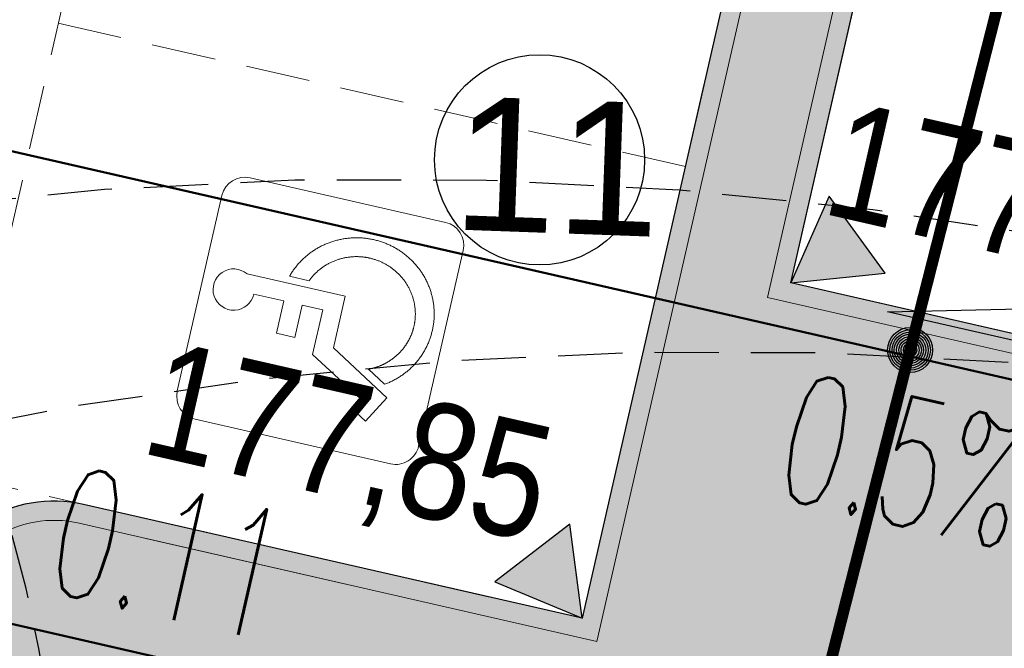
# Model space of a CAD drawing. Header units: metres. Extents: x 964 to 7125, y -212 to 9570.
# Tile 98 of 185: x 1940.05 to 1947.71, y 259.66 to 264.54. Entities that reach past the tile are written whole.
import ezdxf
from ezdxf import colors
from ezdxf.entities.mleader import LeaderData, LeaderLine
from ezdxf.enums import TextEntityAlignment as Align
from ezdxf.math import Vec2, Vec3

# ---------------------------------------------------------------- set-up
doc = ezdxf.new("R2010")
doc.units = ezdxf.units.M
for name, pattern in [('3901', [0]), ('CIĄGłA', [0]), ('DASH', [0.75, 0.5, -0.25]), ('HIDDEN', [0.375, 0.25, -0.125])]:
    doc.linetypes.add(name, pattern=pattern)
for name, color, linetype, lineweight in [('AGP1_HATCH', 7, 'Continuous', 5), ('AGP1_KRAWEZNIKI', 250, 'Continuous', 30), ('AGP1_KRAWEZNIKI GRUBOŚCI', 7, 'Continuous', 15), ('AGP1_KRAWEZNIKI NOWE', 7, 'Continuous', 30), ('AGP1_OPISY', 7, 'Continuous', 13), ('IS', 7, 'Continuous', 15), ('IS-KD-czysta', 92, 'Continuous', 50), ('IS-KD-opis', 96, 'Continuous', 30), ('IS-KD-opis-rzedne', 96, 'Continuous', 30), ('MIEJCA PARKINGOWE', 7, 'Continuous', 9), ('PODKŁAD MAPA', 7, 'Continuous', 9)]:
    doc.layers.add(name, color=color, linetype=linetype, lineweight=lineweight)
doc.layers.add('IS-viewport', color=254, linetype='Continuous', lineweight=0, plot=False)
for name, color, linetype in [('OT_Ogrodzenia', 7, 'Continuous'), ('WYMIARY', 9, 'Continuous'), ('ZP_strefy oddziaływania', 8, 'HIDDEN'), ('zz-odwodnienie', 5, 'Continuous')]:
    doc.layers.add(name, color=color, linetype=linetype)
doc.styles.add('ARIAL', font='arial.ttf')
doc.styles.add('IS-0.6', font='simplex.shx', dxfattribs={"width": 0.6})
doc.styles.get("Standard").update_dxf_attribs({"font": 'arial.ttf'})

# ---------------------------------------------------------------- blocks, each defined once
blk = doc.blocks.new('stanowisko odkurzacza nowe 06 10 2020')
at = {"layer": 'AGP1_KRAWEZNIKI NOWE', "lineweight": 15}
blk.add_lwpolyline([(-3.000000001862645, 3.774403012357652e-11), (0.5999999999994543, 7.014477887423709e-11), (0.5999999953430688, -4.999999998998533)], dxfattribs=at)
blk = doc.blocks.new('MDCP 20240606')
at = {"layer": 'OT_Ogrodzenia', "color": 251, "linetype": '3901', "true_color": 0x636466, "const_width": 0.09}
blk.add_lwpolyline([(6592042.38, 5737985.51), (6592033.69, 5737951.41)], dxfattribs=at)
at = {"layer": 'OT_Ogrodzenia', "color": 251, "true_color": 0x636466}
for radius in [0.175, 0.1575, 0.14, 0.1225, 0.105, 0.0875, 0.07, 0.0525, 0.035]:
    blk.add_circle((6592040.5279, 5737978.2423), radius, dxfattribs=at)
blk = doc.blocks.new('d_rzędna')
at = {"layer": 'zz-odwodnienie'}
blk.add_hatch(color=0, dxfattribs=at).paths.add_polyline_path([(0, 0), (0.3686594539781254, 0.6385369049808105), (-0.3686594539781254, 0.6385369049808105)])
at = {"layer": 'zz-odwodnienie', "color": 0}
for p, q in [((-0.3686594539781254, 0.6385369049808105), (0, 0)), ((0.3686594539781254, 0.6385369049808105), (-0.3686594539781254, 0.6385369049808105)), ((-0.3686594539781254, 0.6385369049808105), (0, 0)), ((0.3686594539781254, 0.6385369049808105), (-0.3686594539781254, 0.6385369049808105)), ((0, 0), (0.3686594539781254, 0.6385369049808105)), ((0, 0), (0.3686594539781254, 0.6385369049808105))]:
    blk.add_line(p, q, dxfattribs=at)
blk = doc.blocks.new('opracowanie drogowe 20250115 konstantynów')
at = {"layer": 'zz-odwodnienie', "color": 5}
for p, rotation in [((1946.047273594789, 262.4980842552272), 306.0007047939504), ((1946.04728120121, 262.4980825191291), 306.0007047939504), ((1944.427036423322, 259.8933095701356), 37.46258894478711), ((1944.427043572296, 259.8933152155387), 37.46258894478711)]:
    blk.add_blockref('d_rzędna', p, dxfattribs=dict(at, rotation=rotation))
at = {"layer": 'zz-odwodnienie', "char_height": 0.9, "width": 5.784085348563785, "attachment_point": 1, "rotation": 347.14298656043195}
for s, insert in [('{\\fArial Narrow|b0|i0|c238|p34;177,77}', (1946.473608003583, 263.9205697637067)), ('{\\fArial Narrow|b0|i0|c238|p34;177,85}', (1941.179495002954, 262.0598375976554))]:
    blk.add_mtext(s, dxfattribs=dict(at, insert=insert))
blk = doc.blocks.new('*U117')
at = {"color": 0, "linetype": 'Continuous', "lineweight": -2}
blk.add_lwpolyline([(1.041683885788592, 0.0699619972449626), (-0.9081738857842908, 0.5149953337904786), (0.1223841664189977, 0.5362108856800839)], dxfattribs=at)
at = {"layer": 'IS-viewport'}
blk.add_line((-0.9749288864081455, 0.2225166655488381), (0.9749288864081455, -0.2225166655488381), dxfattribs=at)
at = {"color": 0, "linetype": 'Continuous', "lineweight": -2, "style": 'IS-0.6', "width": 0.6}
blk.add_attdef('OPIS-L', text='', height=0.9999999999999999, rotation=347.1431079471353, dxfattribs=at).set_placement((-1.395638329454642, 0.6262536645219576), align=Align.RIGHT)
blk.add_attdef('OPIS-P', (1.529148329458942, -0.04129633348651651), '', height=0.9999999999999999, rotation=347.1431079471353, dxfattribs=at)
blk.add_attdef('OPIS-POD', text='', height=0.9999999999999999, rotation=347.1431079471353, dxfattribs=at).set_placement((-0.06675499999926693, -0.2924786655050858), align=Align.TOP_CENTER)
blk = doc.blocks.new('IS-opis-studni-P-0.6')
at = {"color": 0, "linetype": 'Continuous', "lineweight": 15, "transparency": 16777216}
blk.add_line((0, 0), (3.5, 0), dxfattribs=at)
at = {"color": 0, "linetype": 'Continuous', "lineweight": -2, "transparency": 16777216, "style": 'IS-0.6', "width": 0.6}
for p in [(1.75, 0.25), (1.75, -1.25), (1.75, -2.5)]:
    blk.add_attdef('000,00', text='', height=1, dxfattribs=at).set_placement(p, align=Align.CENTER)
blk.add_attdef('S0', text='', height=1.25, dxfattribs=at).set_placement((3.75, 0), align=Align.MIDDLE_LEFT)
blk = doc.blocks.new('_None', base_point=(2.5, 0))
blk = doc.blocks.new('IS_2025-10-21')
at = {"layer": 'IS-KD-czysta', "ltscale": 2}
for p, q in [((1956.761849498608, 259.6935752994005), (1939.144892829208, 263.7144883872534)), ((1938.348275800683, 260.2242447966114), (1943.159547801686, 259.1261147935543))]:
    blk.add_line(p, q, dxfattribs=at)
at = {"layer": 'IS-KD-opis'}
ref = blk.add_blockref('*U117', (1947.707701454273, 261.7601037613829), dxfattribs=at)
ref.add_attrib('OPIS-POD', '0.5%   ', dxfattribs={"layer": '0', "color": 0, "linetype": 'Continuous', "lineweight": -2, "height": 1, "rotation": 347.1431079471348, "style": 'IS-0.6', "width": 0.5999999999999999}).set_placement((1947.640946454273, 261.467625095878), align=Align.TOP_CENTER)
ref.add_attrib('OPIS-P', '0.20', (1949.236849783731, 261.7188074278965), dxfattribs={"layer": '0', "color": 0, "linetype": 'Continuous', "lineweight": -2, "height": 1, "rotation": 347.1431079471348, "style": 'IS-0.6', "width": 0.5999999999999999})
at = {"layer": 'IS-KD-opis', "style": 'IS-0.6', "width": 0.6}
blk.add_text('0.11', height=1, rotation=347.142986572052, dxfattribs=at).set_placement((1940.22279880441, 260.1140575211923))
at = {"layer": 'IS-KD-opis-rzedne'}
ml = blk.add_multileader_block('Standard', dxfattribs=at)
ml.set_content('IS-opis-studni-P-0.6', color=256)
ml.set_attribute('S0', 'D13', width=0)
ml.set_attribute('000,00', '177,70', width=0)
ml.set_attribute('000,00', '176,40', width=0)
ml.set_attribute('000,00', '', width=0)
ml.set_leader_properties(linetype='Continuous', lineweight=9)
ml.set_arrow_properties(name='NONE')
ml.build(insert=Vec2(0, 0))
ml.multileader.update_dxf_attribs({"has_dogleg": 0, "text_left_attachment_type": 6, "text_right_attachment_type": 6, "dogleg_length": 0, "arrow_head_size": 5, "block_connection_type": 1})
ctx = ml.context
ctx.base_point, ctx.char_height, ctx.arrow_head_size, ctx.landing_gap_size, ctx.plane_origin = Vec3(1945.077834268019, 279.3100457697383), 20, 5, 5, Vec3(1945.366584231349, 260.6077196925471)
ctx.left_attachment, ctx.right_attachment, ctx.text_align_type, ctx.attachment_type = 6, 6, 2, 1
notes = []
notes.append((ctx, [(1, (1, 1, 0), (1945.077834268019, 279.3100457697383), (1, 0), 0, [(0, [(1939.144892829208, 263.7144883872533)], 0, [])])]))
ctx.block.insert = Vec3(1945.077834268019, 279.3100457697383)
for ctx, leaders in notes:
    for number, flags, end, landing, length, lines in leaders:
        leader = LeaderData()
        leader.index, (leader.has_last_leader_line, leader.has_dogleg_vector, leader.attachment_direction) = number, flags
        leader.last_leader_point, leader.dogleg_vector, leader.dogleg_length = Vec3(end), Vec3(landing), length
        for number, points, colour, breaks in lines:
            line = LeaderLine()
            line.index, line.vertices, line.color, line.breaks = number, Vec3.list(points), colors.encode_raw_color(colour), breaks
            leader.lines.append(line)
        ctx.leaders.append(leader)
blk = doc.blocks.new('A$C273a521e')
at = {"layer": 'IS'}
blk.add_blockref('IS_2025-10-21', (-1902.907372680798, -313.0151020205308), dxfattribs=at)

msp = doc.modelspace()

# ---------------------------------------------------------------- hatches: boundary and pattern name
at = {"layer": 'AGP1_HATCH', "transparency": 33554625}
h = msp.add_hatch(dxfattribs=at)
h.set_pattern_fill('GRASS', color=64, scale=0.02)
h.set_pattern_definition([(90, (0, 0), (-0.3592102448, 0.3592102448), [0.09525, -0.6231704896]), (45, (0, 0), (-0.3592102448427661, 0.3592102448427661), [0.09525, -0.41275]), (135, (0, 0), (-0.3592102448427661, -0.3592102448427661), [0.09525, -0.41275])])
edge = h.paths.add_edge_path()
edge.add_line((1918.027372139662, 281.1750997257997), (1917.733087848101, 280.1037389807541))
edge.add_arc((1955.218774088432, 442.3996465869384), 166.5687194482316, 256.9943948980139, 258.1500133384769)
edge.add_line((1921.013892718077, 279.380738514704), (1921.293686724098, 279.3204852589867))
edge.add_line((1921.293686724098, 279.3204852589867), (1921.411575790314, 279.8679188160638))
edge.add_line((1921.411575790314, 279.8679188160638), (1923.034373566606, 279.5184515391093))
edge.add_line((1923.034373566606, 279.5184515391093), (1922.91648450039, 278.9710179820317))
edge.add_line((1922.91648450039, 278.9710179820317), (1933.464755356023, 276.6994623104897))
edge.add_line((1933.464755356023, 276.6994623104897), (1934.495887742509, 277.4314030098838))
edge.add_line((1934.495887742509, 277.4314030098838), (1918.027372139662, 281.1750997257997))
edge = h.paths.add_edge_path()
edge.add_line((1934.495887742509, 277.4314030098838), (1933.464755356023, 276.6994623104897))
edge.add_line((1933.464755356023, 276.6994623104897), (1961.672783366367, 270.6249021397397))
edge.add_arc((1959.177644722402, 261.9819229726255), 8.995932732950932, -9.899978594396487, 73.89711847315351, ccw=False)
edge.add_line((1968.039622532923, 260.4352636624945), (1961.280311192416, 230.8202579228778))
edge.add_line((1961.280311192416, 230.8202579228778), (1960.644477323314, 230.9653696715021))
edge.add_line((1960.644477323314, 230.9653696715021), (1959.26529123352, 224.9226379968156))
edge.add_line((1959.26529123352, 224.9226379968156), (1955.033328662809, 225.8885363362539))
edge.add_line((1955.033328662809, 225.8885363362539), (1956.408039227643, 231.9116583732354))
edge.add_line((1956.408039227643, 231.9116583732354), (1953.022839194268, 230.9890328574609))
edge.add_line((1953.022839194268, 230.9890328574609), (1949.225572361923, 231.8557167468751))
edge.add_line((1949.225572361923, 231.8557167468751), (1948.814638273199, 230.0552605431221))
edge.add_line((1948.814638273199, 230.0552605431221), (1944.094277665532, 231.1293036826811))
edge.add_line((1944.094277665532, 231.1293036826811), (1944.505933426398, 232.9329218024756))
edge.add_line((1944.505933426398, 232.9329218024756), (1938.432993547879, 234.319002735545))
edge.add_line((1938.432993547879, 234.319002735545), (1936.698210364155, 235.4907377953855))
edge.add_arc((1936.198520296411, 234.8031445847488), 0.8499850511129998, 53.99321822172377, 167.1431079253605)
edge.add_line((1935.369845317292, 234.992280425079), (1934.079247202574, 229.3376865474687))
edge.add_line((1934.079247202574, 229.3376865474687), (1929.93579943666, 230.2833823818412))
edge.add_line((1929.93579943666, 230.2833823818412), (1930.302951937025, 231.8920150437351))
edge.add_line((1930.302951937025, 231.8920150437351), (1911.146240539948, 236.2643211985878))
edge.add_line((1911.146240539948, 236.2643211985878), (1911.145917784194, 236.2643948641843))
edge.add_line((1911.145917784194, 236.2643948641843), (1911.579825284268, 238.1655061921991))
edge.add_line((1911.579825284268, 238.1655061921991), (1907.679791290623, 239.0556455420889))
edge.add_line((1907.679791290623, 239.0556455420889), (1908.391844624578, 242.1754179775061))
edge.add_line((1908.391844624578, 242.1754179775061), (1913.602602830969, 262.8037986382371))
edge.add_arc((1910.839397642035, 263.5017936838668), 2.849999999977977, 345.8234528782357, 357.692915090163)
edge.add_line((1913.687087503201, 263.3870659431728), (1913.781314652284, 265.7259047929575))
edge.add_line((1913.781314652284, 265.7259047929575), (1905.257372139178, 234.6850997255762))
edge.add_line((1905.257372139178, 234.6850997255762), (1959.667372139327, 222.3150997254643))
edge.add_line((1959.667372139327, 222.3150997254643), (1970.727372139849, 269.1950997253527))
edge.add_line((1970.727372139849, 269.1950997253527), (1934.495887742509, 277.4314030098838))
at = {"layer": 'AGP1_HATCH', "true_color": 0x636466, "transparency": 33554477}
h = msp.add_hatch(color=251, dxfattribs=at)
h.dxf.hatch_style = 1
h.paths.add_polyline_path([(1943.285223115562, 259.3846310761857), (1958.640345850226, 255.8799613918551), (1955.846845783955, 243.6407100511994), (1940.491730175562, 247.1454113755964)], flags=16)
edge = h.paths.add_edge_path(flags=16)
edge.add_line((1946.791109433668, 266.4311739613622), (1946.646472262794, 265.797470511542))
edge.add_line((1946.646472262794, 265.797470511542), (1941.089380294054, 267.0658272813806))
edge.add_line((1941.089380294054, 267.0658272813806), (1941.234017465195, 267.6995307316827))
edge.add_arc((1942.062706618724, 267.5103898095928), 0.8500000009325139, 77.14298656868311, 167.1429865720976, ccw=False)
edge.add_line((1942.251847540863, 268.3390789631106), (1946.15156120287, 267.449004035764))
edge.add_arc((1945.962420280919, 266.62031488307), 0.8500000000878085, -12.857013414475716, 77.14298656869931, ccw=False)
edge = h.paths.add_edge_path()
edge.add_line((1959.782159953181, 256.3886637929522), (1950.110872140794, 258.5960247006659))
edge.add_line((1950.110872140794, 258.5960247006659), (1950.589287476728, 260.6921210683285))
edge.add_line((1950.589287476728, 260.6921210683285), (1955.04471158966, 259.675210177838))
edge.add_line((1955.04471158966, 259.675210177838), (1956.269451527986, 265.0732275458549))
edge.add_arc((1956.020126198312, 264.1511328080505), 0.9552077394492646, 74.86959213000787, 168.3871311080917)
edge.add_line((1955.084471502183, 264.3434141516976), (1954.236672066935, 260.6289252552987))
edge.add_line((1954.236672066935, 260.6289252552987), (1946.047273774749, 262.4980825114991))
edge.add_line((1946.047273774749, 262.4980825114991), (1946.937348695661, 266.3977961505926))
edge.add_arc((1945.962420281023, 266.6203148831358), 1.000000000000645, 347.1429865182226, 437.1429865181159)
edge.add_line((1946.184939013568, 267.5952432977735), (1942.285225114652, 268.4853182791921))
edge.add_arc((1942.062706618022, 267.5103898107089), 1.000000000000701, 77.1430003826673, 167.1429865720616)
edge.add_line((1941.087778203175, 267.732908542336), (1940.909762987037, 266.9529658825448))
edge.add_line((1940.909762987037, 266.9529658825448), (1945.784388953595, 265.8403759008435))
edge.add_line((1945.784388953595, 265.8403759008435), (1944.427042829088, 259.8933084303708))
edge.add_line((1944.427042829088, 259.8933084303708), (1940.543498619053, 260.7796816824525))
edge.add_arc((1940.320897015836, 259.7827054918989), 1.021524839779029, 77.41362849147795, 166.3037866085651)
edge.add_line((1939.328419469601, 260.0245759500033), (1937.296047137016, 251.1200781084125))
edge.add_arc((1941.201270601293, 250.0981039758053), 4.03673152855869, 165.3349000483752, 256.6501541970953)
edge.add_line((1940.269204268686, 246.1704515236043), (1954.656926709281, 242.886582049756))
edge.add_arc((1955.096003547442, 244.8367181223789), 1.998954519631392, 257.3113330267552, 345.5301534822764)
edge.add_line((1957.031549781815, 244.3372384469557), (1959.782159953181, 256.3886637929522))

# ---------------------------------------------------------------- linework, layer by layer
at = {"color": 18, "linetype": 'CIĄGłA', "lineweight": 0, "true_color": 0x000000}
for points in [[(1942.62343610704, 260.3049887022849), (1941.067543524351, 260.6601098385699)], [(1942.590058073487, 260.1587494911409), (1941.034165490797, 260.5138706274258)]]:
    msp.add_lwpolyline(points, dxfattribs=at)
at = {"layer": 'AGP1_KRAWEZNIKI', "lineweight": 9}
for p, q in [((1943.363780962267, 262.9692591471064), (1941.844943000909, 263.3159237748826)), ((1941.278807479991, 261.659183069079), (1941.625472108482, 263.1780210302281)), ((1943.501683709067, 262.7497882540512), (1943.155019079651, 261.2309502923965)), ((1941.821397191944, 262.5693159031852), (1942.58417514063, 262.395216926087)), ((1942.151190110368, 262.5504415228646), (1942.30287109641, 262.515821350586)), ((1941.873557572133, 262.4117141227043), (1942.105850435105, 262.3586948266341)), ((1942.58417514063, 262.395216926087), (1942.492410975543, 261.9931715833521)), ((1942.105850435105, 262.3586948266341), (1942.048752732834, 262.1085332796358)), ((1942.248799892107, 262.3260675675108), (1942.191702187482, 262.0759060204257)), ((1942.248799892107, 262.3260675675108), (1942.409618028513, 262.289361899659)), ((1942.409618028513, 262.289361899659), (1942.330624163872, 261.9432669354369)), ((1942.048752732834, 262.1085332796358), (1942.191702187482, 262.0759060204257)), ((1942.701697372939, 261.5989614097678), (1942.330624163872, 261.9432669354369)), ((1942.492410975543, 261.9931715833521), (1942.90891236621, 261.606714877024)), ((1942.764795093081, 261.8279452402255), (1942.890751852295, 261.7110744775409)), ((1942.633132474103, 261.5250660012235), (1942.701697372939, 261.5989614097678)), ((1942.90891236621, 261.606714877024), (1942.740616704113, 261.4253352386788)), ((1942.740616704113, 261.4253352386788), (1942.633132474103, 261.5250660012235)), ((1942.935548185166, 261.0930475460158), (1941.416710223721, 261.4397121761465))]:
    msp.add_line(p, q, dxfattribs=at)
at = {"layer": 'AGP1_KRAWEZNIKI', "lineweight": 9, "elevation": -0.002315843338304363}
for points in [[(1942.151190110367, 262.5504415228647), (1942.155120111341, 262.5572422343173), (1942.159142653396, 262.5639903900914), (1942.163257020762, 262.5706847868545), (1942.16746247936, 262.5773242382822), (1942.171758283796, 262.5839075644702), (1942.176143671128, 262.590433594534), (1942.180617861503, 262.5969011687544), (1942.18518005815, 262.6033091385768), (1942.189829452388, 262.6096563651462), (1942.194565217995, 262.6159417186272), (1942.199386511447, 262.6221640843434), (1942.204292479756, 262.6283223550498), (1942.209282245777, 262.6344154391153), (1942.214354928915, 262.640442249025), (1942.21950962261, 262.6464017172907), (1942.224745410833, 262.6522927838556), (1942.23006136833, 262.6581144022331), (1942.235456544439, 262.6638655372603), (1942.240929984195, 262.6695451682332), (1942.246480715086, 262.6751522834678), (1942.252107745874, 262.6806858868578), (1942.257810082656, 262.6861449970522), (1942.263586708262, 262.691528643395), (1942.269436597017, 262.6968358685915), (1942.275358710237, 262.7020657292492), (1942.281351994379, 262.7072172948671), (1942.287415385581, 262.7122896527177), (1942.293547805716, 262.717281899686), (1942.29974816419, 262.722193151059), (1942.306015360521, 262.7270225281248), (1942.312348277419, 262.7317691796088), (1942.318745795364, 262.7364322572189), (1942.325206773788, 262.7410109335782), (1942.331730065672, 262.7455043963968), (1942.338314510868, 262.7499118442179), (1942.344958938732, 262.7542324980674), (1942.351662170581, 262.7584655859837), (1942.358423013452, 262.7626103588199), (1942.365240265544, 262.7666660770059), (1942.372112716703, 262.7706320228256), (1942.379039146, 262.7745074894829), (1942.38601832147, 262.7782917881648), (1942.393049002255, 262.7819842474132), (1942.400129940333, 262.7855842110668), (1942.407259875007, 262.789091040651), (1942.414437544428, 262.7925041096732), (1942.421661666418, 262.7958228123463), (1942.428930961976, 262.7990465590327), (1942.43624413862, 262.8021747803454), (1942.443599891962, 262.8052069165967), (1942.450996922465, 262.8081424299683), (1942.458433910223, 262.8109807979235), (1942.465909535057, 262.8137215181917), (1942.473422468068, 262.8163641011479), (1942.480971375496, 262.8189080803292), (1942.488554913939, 262.821353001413), (1942.496171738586, 262.823698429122), (1942.503820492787, 262.8259439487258), (1942.511499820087, 262.8280891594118), (1942.519208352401, 262.8301336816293), (1942.526944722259, 262.8320771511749), (1942.534707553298, 262.8339192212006), (1942.542495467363, 262.8356595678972), (1942.550307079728, 262.8372978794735), (1942.558141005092, 262.8388338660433), (1942.565995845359, 262.8402672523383), (1942.573870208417, 262.8415977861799), (1942.581762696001, 262.8428252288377), (1942.589671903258, 262.8439493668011), (1942.597596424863, 262.844969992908), (1942.605534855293, 262.8458869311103), (1942.61348578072, 262.8467000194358), (1942.621447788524, 262.8474091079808), (1942.629419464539, 262.84801407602), (1942.63739939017, 262.8485148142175), (1942.645386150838, 262.8489112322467), (1942.653378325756, 262.8492032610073), (1942.661374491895, 262.8493908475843), (1942.669373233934, 262.8494739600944), (1942.67737312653, 262.8494525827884), (1942.685372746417, 262.8493267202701), (1942.693370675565, 262.8490963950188), (1942.701365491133, 262.8487616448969), (1942.709355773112, 262.8483225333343), (1942.717340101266, 262.8477791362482), (1942.725317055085, 262.847131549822), (1942.733285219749, 262.8463798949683), (1942.741243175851, 262.8455242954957), (1942.749189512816, 262.844564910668), (1942.757122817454, 262.8435019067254), (1942.765041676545, 262.8423354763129), (1942.772944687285, 262.8410658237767), (1942.780830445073, 262.8396931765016), (1942.788697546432, 262.8382177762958), (1942.796544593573, 262.8366398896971), (1942.804370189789, 262.8349597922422), (1942.812172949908, 262.8331777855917), (1942.819951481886, 262.8312941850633), (1942.827704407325, 262.8293093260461), (1942.835430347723, 262.8272235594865), (1942.843127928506, 262.8250372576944), (1942.85079578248, 262.822750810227), (1942.858432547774, 262.8203646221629), (1942.866036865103, 262.8178791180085), (1942.873607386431, 262.8152947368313), (1942.881142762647, 262.8126119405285), (1942.888641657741, 262.8098312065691), (1942.896102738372, 262.806953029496), (1942.903524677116, 262.8039779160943), (1942.910906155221, 262.8009064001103), (1942.918245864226, 262.7977390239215), (1942.925542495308, 262.794476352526), (1942.932794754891, 262.7911189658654), (1942.940001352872, 262.7876674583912), (1942.947161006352, 262.7841224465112), (1942.954272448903, 262.780484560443), (1942.961334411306, 262.7767544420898), (1942.968345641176, 262.7729327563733), (1942.975304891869, 262.7690201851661), (1942.982210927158, 262.7650174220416), (1942.989062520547, 262.7609251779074), (1942.995858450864, 262.7567441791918), (1943.002597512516, 262.7524751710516), (1943.009278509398, 262.7481189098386), (1943.015900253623, 262.7436761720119), (1943.02246156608, 262.7391477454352), (1943.02896128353, 262.7345344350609), (1943.035398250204, 262.7298370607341), (1943.041771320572, 262.7250564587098), (1943.048079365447, 262.7201934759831), (1943.054321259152, 262.715248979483), (1943.060495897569, 262.710223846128), (1943.066602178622, 262.7051189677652), (1943.072639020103, 262.6999352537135), (1943.078605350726, 262.6946736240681), (1943.084500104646, 262.6893350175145), (1943.090322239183, 262.6839203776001), (1943.096070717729, 262.6784306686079), (1943.101744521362, 262.6728668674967), (1943.107342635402, 262.6672299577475), (1943.112864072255, 262.6615209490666), (1943.118307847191, 262.655740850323), (1943.123672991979, 262.649890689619), (1943.128958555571, 262.643971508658), (1943.134163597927, 262.6379843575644), (1943.139287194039, 262.6319303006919), (1943.144328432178, 262.6258104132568), (1943.149286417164, 262.619625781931), (1943.154160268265, 262.6133775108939), (1943.158949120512, 262.6070667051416), (1943.163652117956, 262.600694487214), (1943.168268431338, 262.5942619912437), (1943.172797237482, 262.5877703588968), (1943.177237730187, 262.5812207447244), (1943.181589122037, 262.5746143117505), (1943.185850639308, 262.5679522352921), (1943.190021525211, 262.5612356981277), (1943.194101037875, 262.5544658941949), (1943.198088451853, 262.5476440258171), (1943.201983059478, 262.5407713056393), (1943.205784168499, 262.5338489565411), (1943.209491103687, 262.5268782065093), (1943.213103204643, 262.5198602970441), (1943.216619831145, 262.5127964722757), (1943.220040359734, 262.5056879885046), (1943.223364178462, 262.4985361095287), (1943.226590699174, 262.4913421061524), (1943.229719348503, 262.4841072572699), (1943.232749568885, 262.4768328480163), (1943.235680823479, 262.4695201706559), (1943.238512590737, 262.4621705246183), (1943.241244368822, 262.4547852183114), (1943.243875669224, 262.4473655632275), (1943.246406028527, 262.4399128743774), (1943.24883499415, 262.4324284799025), (1943.251162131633, 262.4249137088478), (1943.253387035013, 262.4173698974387), (1943.255509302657, 262.4097983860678), (1943.257528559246, 262.4022005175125), (1943.259444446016, 262.3945776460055), (1943.26125662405, 262.3869311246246), (1943.26296476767, 262.3792623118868), (1943.264568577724, 262.3715725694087), (1943.266067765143, 262.3638632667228), (1943.267462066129, 262.3561357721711), (1943.268751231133, 262.3483914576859), (1943.269935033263, 262.3406317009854), (1943.271013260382, 262.3328578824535), (1943.271985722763, 262.3250713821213), (1943.272852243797, 262.3172735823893), (1943.273612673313, 262.3094658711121), (1943.274266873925, 262.3016496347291), (1943.274814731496, 262.2938262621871), (1943.275256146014, 262.2859971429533), (1943.275591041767, 262.2781636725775), (1943.275819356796, 262.2703272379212), (1943.275941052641, 262.2624892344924), (1943.275956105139, 262.2546510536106), (1943.275864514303, 262.2468140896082), (1943.275666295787, 262.2389797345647), (1943.275361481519, 262.2311493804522), (1943.274950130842, 262.2233244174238), (1943.274432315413, 262.2155062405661), (1943.273808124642, 262.2076962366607), (1943.273077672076, 262.199895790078), (1943.272241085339, 262.1921062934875), (1943.27129851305, 262.1843291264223), (1943.270250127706, 262.1765656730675), (1943.269096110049, 262.1688173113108), (1943.267836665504, 262.1610854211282), (1943.26647202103, 262.1533713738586), (1943.265002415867, 262.1456765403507), (1943.263428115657, 262.1380022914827), (1943.261749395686, 262.1303499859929), (1943.259966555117, 262.1227209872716), (1943.258079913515, 262.1151166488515), (1943.256089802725, 262.1075383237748), (1943.253996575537, 262.0999873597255), (1943.251800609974, 262.0924650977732), (1943.249502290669, 262.0849728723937), (1943.247102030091, 262.0775120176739), (1943.244600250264, 262.0700838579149), (1943.241997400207, 262.0626897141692), (1943.239293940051, 262.0553309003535), (1943.236490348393, 262.0480087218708), (1943.233587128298, 262.0407244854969), (1943.230584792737, 262.0334794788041), (1943.227483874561, 262.0262749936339), (1943.224284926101, 262.0191123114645), (1943.220988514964, 262.0119927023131), (1943.217595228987, 262.0049174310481), (1943.214105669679, 261.9978877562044), (1943.210520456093, 261.990904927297), (1943.206840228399, 261.9839701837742), (1943.203065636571, 261.9770847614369), (1943.199197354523, 261.9702498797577), (1943.195236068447, 261.9634667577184), (1943.191182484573, 261.9567365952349), (1943.187037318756, 261.9500605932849), (1943.18280131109, 261.9434399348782), (1943.178475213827, 261.9368757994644), (1943.17405979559, 261.9303693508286), (1943.169555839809, 261.9239217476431), (1943.164964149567, 261.9175341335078), (1943.160285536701, 261.9112076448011), (1943.155520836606, 261.9049434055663), (1943.150670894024, 261.8987425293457), (1943.14573657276, 261.8926061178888), (1943.140718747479, 261.8865352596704), (1943.135618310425, 261.8805310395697), (1943.13043616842, 261.8745945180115), (1943.125173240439, 261.8687267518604), (1943.119830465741, 261.8629287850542), (1943.114408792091, 261.8572016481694), (1943.108909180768, 261.8515463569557), (1943.103332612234, 261.8459639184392), (1943.097680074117, 261.8404553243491), (1943.091952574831, 261.8350215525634), (1943.086151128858, 261.8296635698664), (1943.080276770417, 261.8243823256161), (1943.0743305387, 261.8191787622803), (1943.068313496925, 261.8140538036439), (1943.062226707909, 261.8090083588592), (1943.056071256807, 261.8040433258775), (1943.049848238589, 261.7991595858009), (1943.043558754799, 261.7943580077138), (1943.03720392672, 261.7896394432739), (1943.030784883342, 261.7850047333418), (1943.024302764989, 261.7804546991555), (1943.017758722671, 261.7759901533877), (1943.011153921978, 261.7716118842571), (1943.004489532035, 261.7673206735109), (1942.997766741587, 261.7631172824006), (1942.990986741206, 261.7590024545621), (1942.984150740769, 261.7549769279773), (1942.977259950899, 261.7510414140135), (1942.970315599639, 261.7471966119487), (1942.963318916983, 261.7434432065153), (1942.956271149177, 261.7397818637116), (1942.949173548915, 261.7362132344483), (1942.942027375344, 261.7327379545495), (1942.934833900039, 261.7293566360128), (1942.927594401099, 261.7260698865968), (1942.920310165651, 261.7228782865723), (1942.912982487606, 261.7197824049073), (1942.905612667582, 261.7167827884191), (1942.898202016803, 261.7138799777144), (1942.890751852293, 261.711074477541)], [(1942.302871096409, 262.515821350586), (1942.306731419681, 262.52113499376), (1942.310679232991, 262.5264008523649), (1942.31471300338, 262.5316156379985), (1942.3188312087, 262.5367760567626), (1942.323037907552, 262.5418857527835), (1942.327338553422, 262.5469505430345), (1942.331731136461, 262.5519672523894), (1942.336213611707, 262.5569326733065), (1942.340783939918, 262.561843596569), (1942.345440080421, 262.5666968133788), (1942.350179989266, 262.5714891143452), (1942.355001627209, 262.5762172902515), (1942.359902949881, 262.5808781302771), (1942.36488178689, 262.5854689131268), (1942.36993642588, 262.5899883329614), (1942.375065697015, 262.5944351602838), (1942.380268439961, 262.5988081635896), (1942.385543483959, 262.6031061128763), (1942.390889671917, 262.6073277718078), (1942.396305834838, 262.6114719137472), (1942.401790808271, 262.6155373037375), (1942.407343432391, 262.6195227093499), (1942.412961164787, 262.6234259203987), (1942.418640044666, 262.6272441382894), (1942.424378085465, 262.6309763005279), (1942.430173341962, 262.6346213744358), (1942.436023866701, 262.6381783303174), (1942.441927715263, 262.6416461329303), (1942.447882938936, 262.6450237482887), (1942.45388759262, 262.6483101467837), (1942.45993973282, 262.6515042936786), (1942.46603738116, 262.6546051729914), (1942.47217829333, 262.6576120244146), (1942.47836006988, 262.6605242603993), (1942.48458031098, 262.6633412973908), (1942.49083661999, 262.6660625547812), (1942.497126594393, 262.6686874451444), (1942.503447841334, 262.6712153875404), (1942.509797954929, 262.6736457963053), (1942.516174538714, 262.6759780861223), (1942.522574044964, 262.6782115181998), (1942.528992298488, 262.6803456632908), (1942.535428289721, 262.682380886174), (1942.541881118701, 262.6843175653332), (1942.548349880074, 262.6861560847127), (1942.554833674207, 262.6878968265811), (1942.561331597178, 262.6895401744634), (1942.567842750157, 262.6910865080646), (1942.57436622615, 262.6925362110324), (1942.580900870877, 262.6938890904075), (1942.587442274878, 262.695144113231), (1942.593983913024, 262.6963016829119), (1942.600519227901, 262.6973622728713), (1942.607041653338, 262.6983263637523), (1942.613544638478, 262.6991944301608), (1942.620021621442, 262.6999669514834), (1942.626466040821, 262.7006444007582), (1942.632871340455, 262.7012272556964), (1942.63925165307, 262.7017177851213), (1942.645656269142, 262.7021210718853), (1942.652074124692, 262.7024367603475), (1942.658490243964, 262.7026641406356), (1942.664889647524, 262.7028025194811), (1942.671258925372, 262.7028523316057), (1942.677588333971, 262.7028156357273), (1942.6838686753, 262.7026945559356), (1942.690090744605, 262.7024912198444), (1942.696270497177, 262.7022060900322), (1942.702468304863, 262.7018367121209), (1942.70865266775, 262.7013867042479), (1942.714784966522, 262.7008601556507), (1942.717819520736, 262.7005694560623), (1942.720826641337, 262.700261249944), (1942.726767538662, 262.6995963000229), (1942.73267013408, 262.6988586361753), (1942.735630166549, 262.698458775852), (1942.738608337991, 262.6980362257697), (1942.741613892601, 262.6975894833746), (1942.744656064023, 262.6971170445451), (1942.747740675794, 262.6966179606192), (1942.7508001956, 262.6961032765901), (1942.753812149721, 262.695576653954), (1942.756785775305, 262.6950365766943), (1942.762654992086, 262.6939100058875), (1942.768481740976, 262.6927114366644), (1942.771402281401, 262.6920813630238), (1942.774339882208, 262.6914286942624), (1942.777299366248, 262.6907510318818), (1942.780276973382, 262.6900484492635), (1942.786267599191, 262.6885727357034), (1942.792273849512, 262.6870099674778), (1942.798257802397, 262.6853685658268), (1942.804202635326, 262.6836513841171), (1942.810173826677, 262.6818395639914), (1942.816171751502, 262.6799314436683), (1942.822187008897, 262.6779279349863), (1942.828210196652, 262.6758299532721), (1942.834230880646, 262.6736390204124), (1942.840235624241, 262.6713597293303), (1942.846210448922, 262.6689975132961), (1942.852141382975, 262.6665578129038), (1942.858026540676, 262.6640407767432), (1942.863915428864, 262.6614238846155), (1942.869809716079, 262.6587052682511), (1942.875703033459, 262.6558865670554), (1942.881589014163, 262.652969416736), (1942.887461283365, 262.6499554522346), (1942.893313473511, 262.6468463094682), (1942.899139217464, 262.6436436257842), (1942.904932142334, 262.6403490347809), (1942.910686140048, 262.6369643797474), (1942.916398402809, 262.6334918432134), (1942.922067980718, 262.6299316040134), (1942.92769389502, 262.6262835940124), (1942.933275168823, 262.6225477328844), (1942.938810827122, 262.6187239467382), (1942.94429989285, 262.6148121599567), (1942.949741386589, 262.6108122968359), (1942.955134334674, 262.6067242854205), (1942.960477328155, 262.6025482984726), (1942.965766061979, 262.5982864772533), (1942.970997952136, 262.5939403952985), (1942.976170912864, 262.5895113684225), (1942.981282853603, 262.5850007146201), (1942.98633168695, 262.5804097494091), (1942.991315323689, 262.5757397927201), (1942.996231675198, 262.5709921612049), (1943.001078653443, 262.566168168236), (1943.005854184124, 262.5612691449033), (1943.010556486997, 262.5562965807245), (1943.01518403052, 262.5512520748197), (1943.019735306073, 262.5461372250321), (1943.024208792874, 262.5409536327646), (1943.028602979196, 262.535702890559), (1943.032916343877, 262.5303866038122), (1943.037147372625, 262.5250063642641), (1943.041294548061, 262.5195637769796), (1943.045356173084, 262.514060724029), (1943.049329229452, 262.50850153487), (1943.053212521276, 262.5028884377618), (1943.057005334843, 262.4972229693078), (1943.060706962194, 262.4915066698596), (1943.064316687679, 262.4857410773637), (1943.067833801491, 262.4799277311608), (1943.0712575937, 262.4740681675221), (1943.074587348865, 262.4681639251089), (1943.077822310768, 262.4622165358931), (1943.080961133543, 262.4562280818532), (1943.084002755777, 262.4502020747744), (1943.086946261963, 262.4441422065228), (1943.089790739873, 262.4380521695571), (1943.092535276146, 262.431935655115), (1943.095178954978, 262.4257963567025), (1943.09772086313, 262.4196379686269), (1943.100160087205, 262.4134641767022), (1943.102496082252, 262.4072777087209), (1943.104733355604, 262.4010683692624), (1943.106873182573, 262.3948352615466), (1943.108915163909, 262.3885819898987), (1943.110858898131, 262.3823121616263), (1943.112703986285, 262.3760293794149), (1943.114450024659, 262.3697372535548), (1943.116096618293, 262.3634393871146), (1943.117643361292, 262.3571393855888), (1943.119089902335, 262.3508408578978), (1943.120436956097, 262.3445467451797), (1943.121685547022, 262.3382584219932), (1943.122836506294, 262.331977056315), (1943.123890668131, 262.3257038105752), (1943.12484886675, 262.319439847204), (1943.125711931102, 262.3131863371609), (1943.126480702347, 262.3069444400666), (1943.127156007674, 262.3007153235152), (1943.127738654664, 262.2945003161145), (1943.12822889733, 262.2883045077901), (1943.128627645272, 262.2821308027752), (1943.128936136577, 262.2759804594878), (1943.129155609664, 262.2698547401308), (1943.129287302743, 262.263754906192), (1943.129332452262, 262.2576822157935), (1943.129292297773, 262.2516379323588), (1943.129168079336, 262.2456233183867), (1943.128961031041, 262.2396396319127), (1943.128672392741, 262.2336881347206), (1943.128303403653, 262.2277700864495), (1943.127855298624, 262.2218867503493), (1943.127329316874, 262.2160393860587), (1943.126726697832, 262.2102292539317), (1943.126048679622, 262.2044576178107), (1943.125296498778, 262.1987257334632), (1943.124471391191, 262.1930348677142), (1943.124031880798, 262.1902052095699), (1943.12380545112, 262.1887943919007), (1943.123748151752, 262.188442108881), (1943.123684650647, 262.1880538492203), (1943.123549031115, 262.1872321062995), (1943.122989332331, 262.1839413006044), (1943.122401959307, 262.1806445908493), (1943.121786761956, 262.1773422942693), (1943.12114358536, 262.1740347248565), (1943.120472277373, 262.1707221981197), (1943.119772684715, 262.1674050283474), (1943.119044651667, 262.1640835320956), (1943.11828802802, 262.1607580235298), (1943.117502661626, 262.1574288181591), (1943.116688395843, 262.1540962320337), (1943.115845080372, 262.1507605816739), (1943.114972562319, 262.1474221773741), (1943.114070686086, 262.1440813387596), (1943.113139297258, 262.1407383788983), (1943.112178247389, 262.1373936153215), (1943.111187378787, 262.1340473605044), (1943.11016654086, 262.1306999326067), (1943.109115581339, 262.1273516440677), (1943.108034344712, 262.1240028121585), (1943.106922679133, 262.1206537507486), (1943.10578043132, 262.1173047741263), (1943.104607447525, 262.1139562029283), (1943.103403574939, 262.1106083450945), (1943.102168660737, 262.1072615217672), (1943.100902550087, 262.103916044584), (1943.099605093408, 262.1005722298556), (1943.098276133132, 262.097230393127), (1943.096915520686, 262.0938908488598), (1943.095523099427, 262.0905539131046), (1943.094098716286, 262.0872199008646), (1943.092642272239, 262.0838892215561), (1943.091154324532, 262.0805634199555), (1943.089635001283, 262.0772431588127), (1943.088084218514, 262.0739287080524), (1943.086501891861, 262.0706203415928), (1943.08488794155, 262.0673183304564), (1943.083242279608, 262.0640229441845), (1943.081564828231, 262.0607344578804), (1943.079855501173, 262.0574531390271), (1943.078114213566, 262.0541792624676), (1943.076340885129, 262.0509131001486), (1943.074535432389, 262.0476549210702), (1943.072697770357, 262.0444049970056), (1943.070827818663, 262.0411636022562), (1943.068925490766, 262.0379310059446), (1943.066990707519, 262.0347074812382), (1943.065023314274, 262.0314933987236), (1943.063023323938, 262.0282894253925), (1943.060991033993, 262.0250962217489), (1943.058926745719, 262.0219144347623), (1943.056830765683, 262.0187447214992), (1943.054703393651, 262.0155877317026), (1943.052544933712, 262.0124441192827), (1943.050355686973, 262.009314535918), (1943.048135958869, 262.0061996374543), (1943.045886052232, 262.003100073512), (1943.043606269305, 262.0000164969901), (1943.041296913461, 261.9969495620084), (1943.038958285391, 261.9938999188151), (1943.036590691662, 261.990868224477), (1943.034194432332, 261.9878551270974), (1943.03176956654, 261.9848609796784), (1943.029313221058, 261.9818824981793), (1943.026824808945, 261.9789191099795), (1943.024304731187, 261.9759714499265), (1943.021753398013, 261.9730401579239), (1943.019171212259, 261.9701258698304), (1943.016558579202, 261.9672292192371), (1943.013915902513, 261.9643508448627), (1943.011243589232, 261.9614913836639), (1943.008542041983, 261.9586514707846), (1943.005811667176, 261.9558317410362), (1943.003052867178, 261.9530328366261), (1943.000266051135, 261.9502553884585), (1942.997451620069, 261.9475000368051), (1942.994609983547, 261.9447674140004), (1942.991741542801, 261.9420581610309), (1942.988846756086, 261.9393727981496), (1942.985926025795, 261.9367115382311), (1942.982979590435, 261.9340746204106), (1942.980007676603, 261.9314622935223), (1942.977010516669, 261.9288747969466), (1942.97398834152, 261.9263123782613), (1942.970941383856, 261.9237752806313), (1942.96786987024, 261.921263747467), (1942.964774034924, 261.9187780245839), (1942.961654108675, 261.9163183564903), (1942.958510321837, 261.9138849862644), (1942.955342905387, 261.9114781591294), (1942.952152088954, 261.9090981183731), (1942.948938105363, 261.9067451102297), (1942.945701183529, 261.9044193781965), (1942.94244162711, 261.9021212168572), (1942.939160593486, 261.8998515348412), (1942.935858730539, 261.8976107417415), (1942.932536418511, 261.8953990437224), (1942.929194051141, 261.8932166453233), (1942.925832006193, 261.8910637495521), (1942.922450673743, 261.88894056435), (1942.919050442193, 261.8868472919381), (1942.915631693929, 261.8847841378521), (1942.912194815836, 261.8827513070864), (1942.908740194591, 261.8807490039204), (1942.905268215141, 261.8787774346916), (1942.901779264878, 261.8768368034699), (1942.898273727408, 261.8749273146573), (1942.894751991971, 261.8730491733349), (1942.891214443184, 261.8712025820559), (1942.887661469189, 261.8693877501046), (1942.884093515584, 261.8676048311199), (1942.880511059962, 261.8658539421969), (1942.876914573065, 261.8641352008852), (1942.873304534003, 261.8624487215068), (1942.869681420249, 261.8607946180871), (1942.866045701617, 261.8591730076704), (1942.862397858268, 261.8575840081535), (1942.858738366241, 261.8560277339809), (1942.855067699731, 261.8545042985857), (1942.851386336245, 261.8530138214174), (1942.847694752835, 261.8515564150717), (1942.843993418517, 261.8501321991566), (1942.840282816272, 261.8487412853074), (1942.83656341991, 261.8473837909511), (1942.832835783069, 261.8460598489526), (1942.829101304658, 261.844769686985), (1942.825360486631, 261.8435132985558), (1942.821613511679, 261.8422906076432), (1942.817860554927, 261.8411015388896), (1942.814101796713, 261.8399460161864), (1942.810337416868, 261.8388239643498), (1942.80656759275, 261.8377353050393), (1942.802792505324, 261.8366799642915), (1942.799012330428, 261.8356578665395), (1942.795227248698, 261.8346689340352), (1942.791437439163, 261.8337130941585), (1942.787643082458, 261.8327902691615), (1942.783844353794, 261.8319003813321), (1942.78004143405, 261.8310433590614), (1942.776234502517, 261.8302191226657), (1942.772423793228, 261.829427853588), (1942.768610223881, 261.828669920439), (1942.76479509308, 261.8279452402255)]]:
    msp.add_lwpolyline(points, dxfattribs=at)
at = {"layer": 'AGP1_KRAWEZNIKI', "lineweight": 9}
for centre, radius, start, end in [((1941.80415892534, 263.137236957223), 0.1832820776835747, 77.14286502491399, 167.1428650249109), ((1943.322996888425, 262.7905723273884), 0.1832820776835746, 347.1428654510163, 77.14286545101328), ((1941.717206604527, 262.4474001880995), 0.1603718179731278, 49.48241558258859, 347.1428654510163), ((1941.457494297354, 261.6183989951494), 0.1832820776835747, 167.1428654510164, 257.1428654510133), ((1942.976332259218, 261.2717343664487), 0.1832820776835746, 257.1428654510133, 347.1428654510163)]:
    msp.add_arc(centre, radius, start, end, dxfattribs=at)
at = {"layer": 'AGP1_KRAWEZNIKI GRUBOŚCI'}
msp.add_lwpolyline([(1945.930644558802, 265.8069943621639), (1944.53990248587, 259.7136917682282), (1940.516691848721, 260.6319537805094, 0.4238907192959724), (1939.46519727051, 259.9497425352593), (1939.458823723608, 259.9218179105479), (1937.441753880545, 251.0843671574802, 0.4211120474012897), (1940.303213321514, 246.3165467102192), (1954.690085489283, 243.0328713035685, 0.4047774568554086), (1956.885789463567, 244.3727146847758), (1959.602543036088, 256.2758019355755), (1949.931255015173, 258.4831630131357), (1950.476320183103, 260.8717622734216), (1954.931744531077, 259.8548513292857), (1956.09498583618, 264.9509096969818, 0.3754874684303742), (1955.230865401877, 264.3107138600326), (1954.349533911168, 260.4493080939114), (1950.547312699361, 261.3171312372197)], format="xyb", dxfattribs=at)
msp.add_lwpolyline([(1949.669877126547, 261.5173980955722), (1945.867656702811, 262.3852210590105), (1946.613094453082, 265.6512312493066)], dxfattribs=at)
at = {"layer": 'AGP1_KRAWEZNIKI NOWE', "color": 18, "linetype": 'CIĄGłA', "true_color": 0x000000}
for p, q in [((1946.047273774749, 262.4980825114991), (1946.937348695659, 266.3977961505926)), ((1945.784405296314, 265.840372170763), (1944.427041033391, 259.8933088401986)), ((1949.557015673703, 261.6970151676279), (1946.047273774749, 262.4980825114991)), ((1944.427041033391, 259.8933088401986), (1940.550205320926, 260.778162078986))]:
    msp.add_line(p, q, dxfattribs=at)
msp.add_arc((1940.320999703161, 259.7821330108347), 1.02206121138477, 77.04073791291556, 168.7833493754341, dxfattribs=at)
at = {"layer": 'AGP1_OPISY', "linetype": 'Continuous', "lineweight": 30}
msp.add_circle((1944.094927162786, 263.4547843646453), 0.8166577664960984, dxfattribs=at)
at = {"layer": 'MIEJCA PARKINGOWE', "color": 18, "linetype": 'DASH', "lineweight": 0, "true_color": 0x000000}
for points in [[(1944.427026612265, 259.8933121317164), (1945.784407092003, 265.8403717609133), (1940.909768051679, 266.9529787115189), (1939.55238757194, 261.005919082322)], [(1940.353464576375, 264.5156591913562), (1945.228103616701, 263.4030522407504)], [(1939.55238757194, 261.005919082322), (1944.427026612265, 259.8933121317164)]]:
    msp.add_lwpolyline(points, dxfattribs=at)
at = {"layer": 'ZP_strefy oddziaływania', "ltscale": 2}
for points in [[(1921.92756538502, 264.8110650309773), (1922.335454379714, 265.2510952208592, -0.414213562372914), (1936.467440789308, 265.7867818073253), (1937.176851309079, 265.1291888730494, -0.4142135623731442), (1937.712537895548, 250.9972024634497), (1937.304648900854, 250.5571722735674, -0.4142135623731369), (1923.172662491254, 250.0214856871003), (1922.463251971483, 250.6790786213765, -0.4142135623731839)], [(1978.756595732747, 222.9354654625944), (1979.212851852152, 224.9073697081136, 0.414213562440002), (1956.747711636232, 260.8978889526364), (1949.709640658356, 262.52634680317, 0.4142135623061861), (1913.719121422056, 240.0612065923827), (1913.26286530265, 238.0893023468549, 0.4142135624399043), (1935.72800551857, 202.0987831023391), (1942.766076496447, 200.4703252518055, 0.4142135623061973)]]:
    msp.add_lwpolyline(points, format="xyb", close=True, dxfattribs=at)
at = {"layer": 'ZP_strefy oddziaływania', "ltscale": 2, "elevation": -5.00880708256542e-06}
msp.add_lwpolyline([(1953.742710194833, 260.8568644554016), (1952.182824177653, 261.2128910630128, 0.4142135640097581), (1916.259457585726, 238.6405242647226), (1916.114821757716, 238.006820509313, 0.4142135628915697), (1938.687188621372, 202.0834540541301), (1940.247074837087, 201.7274273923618, 0.4142135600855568), (1976.170441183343, 224.2997940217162), (1976.315077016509, 224.9334977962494, 0.4142135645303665)], format="xyb", close=True, dxfattribs=at)

# ---------------------------------------------------------------- block references
at = {"layer": 'AGP1_KRAWEZNIKI NOWE', "color": 5, "lineweight": 15, "rotation": 167.1429865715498}
msp.add_blockref('stanowisko odkurzacza nowe 06 10 2020', (1946.632230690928, 262.3645725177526), dxfattribs=at)
at = {"layer": 'PODKŁAD MAPA', "linetype": 'ByBlock'}
msp.add_blockref('MDCP 20240606', (-6590093.552627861, -5737716.264900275), dxfattribs=at)
at = {"layer": 'WYMIARY', "color": 3}
msp.add_blockref('A$C273a521e', (1902.907372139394, 313.015099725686), dxfattribs=at)
at = {"layer": 'zz-odwodnienie'}
msp.add_blockref('opracowanie drogowe 20250115 konstantynów', (3.828222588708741e-06, 1.622667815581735e-05), dxfattribs=at)

# ---------------------------------------------------------------- texts
at = {"layer": 'AGP1_OPISY', "linetype": 'Continuous', "lineweight": 30, "insert": (1943.446103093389, 263.9507251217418), "char_height": 1.0368, "width": 0.8416427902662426, "attachment_point": 1, "rotation": 357.93116286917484, "style": 'ARIAL'}
msp.add_mtext('11', dxfattribs=at)

doc.saveas('drawing.dxf')
